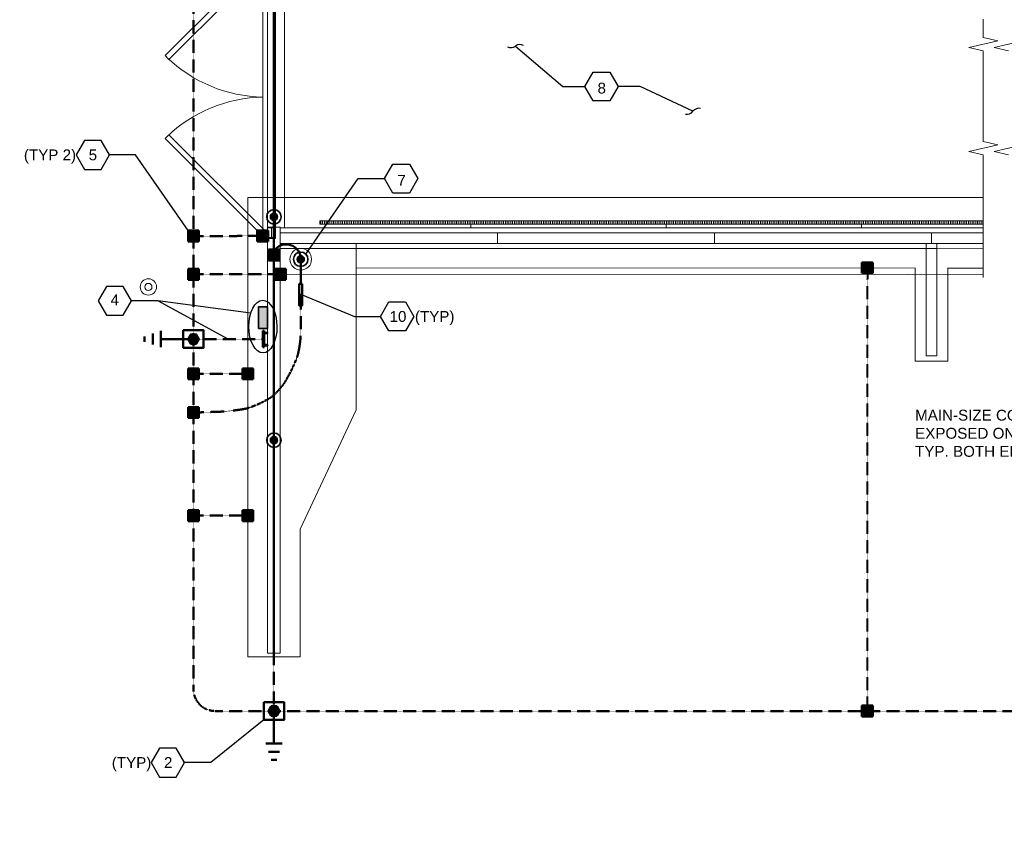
# Model space of a CAD drawing. Header units: inches. Extents: x 0 to 21849, y 0 to 20143.
# Tile 2 of 25: x 2371 to 3459, y 1150 to 2055. Entities that reach past the tile are written whole.
import ezdxf
from ezdxf import colors
from ezdxf.entities.mleader import LeaderData, LeaderLine
from ezdxf.math import Vec2, Vec3

# ---------------------------------------------------------------- set-up
doc = ezdxf.new("R2010")
doc.units = ezdxf.units.IN
doc.header["$MEASUREMENT"] = 0
doc.linetypes.add('DASHED2', pattern=[0.375, 0.25, -0.125])
for name, color, linetype, lineweight in [('E-AIR-TERM', 3, 'Continuous', 35), ('E-ANNO-TEXT', 7, 'Continuous', 25), ('E-GES-COND', 92, 'DASHED2', 50), ('E-LPS-COND', 92, 'DASHED2', 50), ('E-LPS-ISO', 7, 'DASHED2', 40), ('E-PWR-SYMB', 4, 'Continuous', 35), ('E-STD-TEXT', 7, 'Continuous', 25), ('G-VENT-SYMB', 253, 'Continuous', 9), ('S-101 Foundation Plan [E-101 Reference]$0$E-REFERENCE', 253, 'Continuous', 9)]:
    doc.layers.add(name, color=color, linetype=linetype, lineweight=lineweight)
doc.styles.get("Standard").update_dxf_attribs({"font": 'arial.ttf'})
doc.dimstyles.new('Annotative', dxfattribs={"dimscale": 0, "dimtxt": 0.18, "dimasz": 0.18, "dimexe": 0.18, "dimexo": 0.0625, "dimgap": 0.09, "dimtad": 0, "dimtih": 1, "dimtoh": 1, "dimdec": 4, "dimzin": 0, "dimdsep": 46, "dimtxsty": 'Standard', "dimcen": 0.09, "dimadec": 0, "dimazin": 0, "dimtfac": 1, "dimtdec": 4, "dimtofl": 0, "dimtmove": 0, "dimatfit": 3, "dimfxl": 1, "dimtolj": 1, "dimtzin": 0, "dimarcsym": 0})

# ---------------------------------------------------------------- blocks, each defined once
blk = doc.blocks.new('_Integral')
at = {"color": 0, "linetype": 'ByBlock', "lineweight": -2}
for centre, start, end in [((0.445, -0.091), 102, 168), ((-0.445, 0.091), 282, 348)]:
    blk.add_arc(centre, 0.454, start, end, dxfattribs=at)
blk = doc.blocks.new('S-101 Foundation Plan [E-101 Reference]')
at = {"layer": 'S-101 Foundation Plan [E-101 Reference]$0$E-REFERENCE', "color": 9}
for p, q in [((-412.3, 703.6), (-523, 593)), ((-518.7, 588.7), (-408.1, 699.4)), ((-415.1, 703.6), (-415.1, 390.6)), ((-409.6, 703.6), (-409.6, 390.6)), ((-401.1, 703.6), (-401.1, 390.6)), ((-391.1, 691.6), (-391.1, 402.6)), ((381.5, 633.3), (381.5, 612.8)), ((381.5, 612.8), (397.5, 609.2)), ((397.5, 609.2), (365.5, 601.9)), ((365.5, 601.9), (381.5, 598.3)), ((425.5, 609.2), (393.5, 601.9)), ((393.5, 601.9), (409.5, 598.3)), ((-523, 593), (-518.7, 588.7)), ((381.5, 598.3), (381.5, 525.5)), ((381.5, 525.5), (381.5, 518.3)), ((381.5, 518.3), (381.5, 497.8)), ((-523, 501.3), (-518.7, 505.5)), ((-412.3, 390.6), (-523, 501.3)), ((-518.7, 505.5), (-408.1, 394.9)), ((397.5, 494.2), (365.5, 486.9)), ((381.5, 497.8), (397.5, 494.2)), ((425.5, 494.2), (393.5, 486.9)), ((365.5, 486.9), (381.5, 483.3)), ((381.5, 483.3), (381.5, 347.6)), ((393.5, 486.9), (409.5, 483.3)), ((-431.6, 436.1), (-431.6, -71.9)), ((381.5, 435.9), (-431.6, 436.1)), ((-409.6, 403.1), (-409.6, -67.9)), ((-409.6, 403.1), (-395.6, 403.1)), ((-395.6, 403.1), (-395.6, -67.9)), ((-352.1, 406.6), (-352.1, 410.1)), ((381.5, 410.1), (-352.1, 410.1)), ((381.5, 406.6), (-352.1, 406.6)), ((-185.1, 406.6), (-185.1, 402.6)), ((30.9, 406.6), (30.9, 402.6)), ((246.9, 406.6), (246.9, 402.6)), ((-408.1, 394.9), (-412.3, 390.6)), ((-395.6, 402.6), (381.5, 402.4)), ((381.5, 397.1), (-395.6, 397.1)), ((-155.6, 385.1), (-155.6, 397.1)), ((84.4, 385.1), (84.4, 397.1)), ((324.4, 385.1), (324.4, 397.1)), ((-401.1, 390.6), (-415.1, 390.6)), ((-395.6, 385.1), (381.5, 385.1)), ((-311.6, 358.1), (-311.6, 385.1)), ((318.4, 385.1), (318.4, 261)), ((330.4, 385.1), (330.4, 261)), ((318.4, 379.5), (-395.6, 379.6)), ((318.4, 379.5), (330.4, 379.5)), ((381.5, 379.4), (330.4, 379.5)), ((298.9, 351), (-395.6, 351.1)), ((-311.6, 358.1), (-311.6, 201.1)), ((-311.6, 358.1), (306.4, 358)), ((298.9, 351), (381.5, 351.2)), ((306.4, 358.3), (306.4, 255)), ((342.4, 358.3), (342.4, 255)), ((342.4, 358), (381.5, 357.9)), ((306.4, 255), (342.4, 255)), ((318.4, 261), (330.4, 261)), ((-311.6, 201.1), (-373.6, 69.1)), ((-373.6, 69.1), (-373.6, -71.9)), ((-431.6, -71.9), (-373.6, -71.9)), ((-409.6, -67.9), (-395.6, -67.9))]:
    blk.add_line(p, q, dxfattribs=at)
at = {"layer": 'S-101 Foundation Plan [E-101 Reference]$0$E-REFERENCE', "color": 9, "extrusion": (0, 0, -1)}
for p, q in [((-409.3, 402.6), (-409.3, 403.1)), ((-409.3, 403.1), (-401.3, 403.1)), ((-401.3, 403.1), (-401.3, 402.6)), ((-405.8, 402.6), (-409.3, 402.6)), ((-405.8, 402.6), (-405.8, 402.6)), ((-405.5, 392), (-405.5, 402.3)), ((-405.5, 402.3), (-405.5, 402.3)), ((-405.5, 392), (-405.5, 392)), ((-405.2, 402.3), (-405.2, 402.3)), ((-405.2, 402.3), (-405.2, 392)), ((-405.2, 392), (-405.2, 392)), ((-401.3, 402.6), (-404.9, 402.6)), ((-404.9, 402.6), (-404.9, 402.6)), ((-409.3, 391.1), (-409.3, 391.7)), ((-409.3, 391.7), (-405.8, 391.7)), ((-401.3, 391.1), (-409.3, 391.1)), ((-405.8, 391.7), (-405.8, 391.7)), ((-404.9, 391.7), (-404.9, 391.7)), ((-404.9, 391.7), (-401.3, 391.7)), ((-401.3, 391.7), (-401.3, 391.1))]:
    blk.add_line(p, q, dxfattribs=at)
at = {"layer": 'S-101 Foundation Plan [E-101 Reference]$0$E-REFERENCE', "color": 9, "linetype": 'Continuous'}
for p, q in [((-350.8, 406.6), (-350.8, 410.1)), ((-348.8, 406.6), (-348.8, 410.1)), ((-346.8, 406.6), (-346.8, 410.1)), ((-344.8, 406.6), (-344.8, 410.1)), ((-342.8, 406.6), (-342.8, 410.1)), ((-340.8, 406.6), (-340.8, 410.1)), ((-338.8, 406.6), (-338.8, 410.1)), ((-336.8, 406.6), (-336.8, 410.1)), ((-334.8, 406.6), (-334.8, 410.1)), ((-332.8, 406.6), (-332.8, 410.1)), ((-330.8, 406.6), (-330.8, 410.1)), ((-328.8, 406.6), (-328.8, 410.1)), ((-326.8, 406.6), (-326.8, 410.1)), ((-324.8, 406.6), (-324.8, 410.1)), ((-322.8, 406.6), (-322.8, 410.1)), ((-320.8, 406.6), (-320.8, 410.1)), ((-318.8, 406.6), (-318.8, 410.1)), ((-316.8, 406.6), (-316.8, 410.1)), ((-314.8, 406.6), (-314.8, 410.1)), ((-312.8, 406.6), (-312.8, 410.1)), ((-310.8, 406.6), (-310.8, 410.1)), ((-308.8, 406.6), (-308.8, 410.1)), ((-306.8, 406.6), (-306.8, 410.1)), ((-304.8, 406.6), (-304.8, 410.1)), ((-302.8, 406.6), (-302.8, 410.1)), ((-300.8, 406.6), (-300.8, 410.1)), ((-298.8, 406.6), (-298.8, 410.1)), ((-296.8, 406.6), (-296.8, 410.1)), ((-294.8, 406.6), (-294.8, 410.1)), ((-292.8, 406.6), (-292.8, 410.1)), ((-290.8, 406.6), (-290.8, 410.1)), ((-288.8, 406.6), (-288.8, 410.1)), ((-286.8, 406.6), (-286.8, 410.1)), ((-284.8, 406.6), (-284.8, 410.1)), ((-282.8, 406.6), (-282.8, 410.1)), ((-280.8, 406.6), (-280.8, 410.1)), ((-278.8, 406.6), (-278.8, 410.1)), ((-276.8, 406.6), (-276.8, 410.1)), ((-274.8, 406.6), (-274.8, 410.1)), ((-272.8, 406.6), (-272.8, 410.1)), ((-270.8, 406.6), (-270.8, 410.1)), ((-268.8, 406.6), (-268.8, 410.1)), ((-266.8, 406.6), (-266.8, 410.1)), ((-264.8, 406.6), (-264.8, 410.1)), ((-262.8, 406.6), (-262.8, 410.1)), ((-260.8, 406.6), (-260.8, 410.1)), ((-258.8, 406.6), (-258.8, 410.1)), ((-256.8, 406.6), (-256.8, 410.1)), ((-254.8, 406.6), (-254.8, 410.1)), ((-252.8, 406.6), (-252.8, 410.1)), ((-250.8, 406.6), (-250.8, 410.1)), ((-248.8, 406.6), (-248.8, 410.1)), ((-246.8, 406.6), (-246.8, 410.1)), ((-244.8, 406.6), (-244.8, 410.1)), ((-242.8, 406.6), (-242.8, 410.1)), ((-240.8, 406.6), (-240.8, 410.1)), ((-238.8, 406.6), (-238.8, 410.1)), ((-236.8, 406.6), (-236.8, 410.1)), ((-234.8, 406.6), (-234.8, 410.1)), ((-232.8, 406.6), (-232.8, 410.1)), ((-230.8, 406.6), (-230.8, 410.1)), ((-228.8, 406.6), (-228.8, 410.1)), ((-226.8, 406.6), (-226.8, 410.1)), ((-224.8, 406.6), (-224.8, 410.1)), ((-222.8, 406.6), (-222.8, 410.1)), ((-220.8, 406.6), (-220.8, 410.1)), ((-218.8, 406.6), (-218.8, 410.1)), ((-216.8, 406.6), (-216.8, 410.1)), ((-214.8, 406.6), (-214.8, 410.1)), ((-212.8, 406.6), (-212.8, 410.1)), ((-210.8, 406.6), (-210.8, 410.1)), ((-208.8, 406.6), (-208.8, 410.1)), ((-206.8, 406.6), (-206.8, 410.1)), ((-204.8, 406.6), (-204.8, 410.1)), ((-202.8, 406.6), (-202.8, 410.1)), ((-200.8, 406.6), (-200.8, 410.1)), ((-198.8, 406.6), (-198.8, 410.1)), ((-196.8, 406.6), (-196.8, 410.1)), ((-194.8, 406.6), (-194.8, 410.1)), ((-192.8, 406.6), (-192.8, 410.1)), ((-190.8, 406.6), (-190.8, 410.1)), ((-188.8, 406.6), (-188.8, 410.1)), ((-186.8, 406.6), (-186.8, 410.1)), ((-184.8, 406.6), (-184.8, 410.1)), ((-182.8, 406.6), (-182.8, 410.1)), ((-180.8, 406.6), (-180.8, 410.1)), ((-178.8, 406.6), (-178.8, 410.1)), ((-176.8, 406.6), (-176.8, 410.1)), ((-174.8, 406.6), (-174.8, 410.1)), ((-172.8, 406.6), (-172.8, 410.1)), ((-170.8, 406.6), (-170.8, 410.1)), ((-168.8, 406.6), (-168.8, 410.1)), ((-166.8, 406.6), (-166.8, 410.1)), ((-164.8, 406.6), (-164.8, 410.1)), ((-162.8, 406.6), (-162.8, 410.1)), ((-160.8, 406.6), (-160.8, 410.1)), ((-158.8, 406.6), (-158.8, 410.1)), ((-156.8, 406.6), (-156.8, 410.1)), ((-154.8, 406.6), (-154.8, 410.1)), ((-152.8, 406.6), (-152.8, 410.1)), ((-150.8, 406.6), (-150.8, 410.1)), ((-148.8, 406.6), (-148.8, 410.1)), ((-146.8, 406.6), (-146.8, 410.1)), ((-144.8, 406.6), (-144.8, 410.1)), ((-142.8, 406.6), (-142.8, 410.1)), ((-140.8, 406.6), (-140.8, 410.1)), ((-138.8, 406.6), (-138.8, 410.1)), ((-136.8, 406.6), (-136.8, 410.1)), ((-134.8, 406.6), (-134.8, 410.1)), ((-132.8, 406.6), (-132.8, 410.1)), ((-130.8, 406.6), (-130.8, 410.1)), ((-128.8, 406.6), (-128.8, 410.1)), ((-126.8, 406.6), (-126.8, 410.1)), ((-124.8, 406.6), (-124.8, 410.1)), ((-122.8, 406.6), (-122.8, 410.1)), ((-120.8, 406.6), (-120.8, 410.1)), ((-118.8, 406.6), (-118.8, 410.1)), ((-116.8, 406.6), (-116.8, 410.1)), ((-114.8, 406.6), (-114.8, 410.1)), ((-112.8, 406.6), (-112.8, 410.1)), ((-110.8, 406.6), (-110.8, 410.1)), ((-108.8, 406.6), (-108.8, 410.1)), ((-106.8, 406.6), (-106.8, 410.1)), ((-104.8, 406.6), (-104.8, 410.1)), ((-102.8, 406.6), (-102.8, 410.1)), ((-100.8, 406.6), (-100.8, 410.1)), ((-98.8, 406.6), (-98.8, 410.1)), ((-96.8, 406.6), (-96.8, 410.1)), ((-94.8, 406.6), (-94.8, 410.1)), ((-92.8, 406.6), (-92.8, 410.1)), ((-90.8, 406.6), (-90.8, 410.1)), ((-88.8, 406.6), (-88.8, 410.1)), ((-86.8, 406.6), (-86.8, 410.1)), ((-84.8, 406.6), (-84.8, 410.1)), ((-82.8, 406.6), (-82.8, 410.1)), ((-80.8, 406.6), (-80.8, 410.1)), ((-78.8, 406.6), (-78.8, 410.1)), ((-76.8, 406.6), (-76.8, 410.1)), ((-74.8, 406.6), (-74.8, 410.1)), ((-72.8, 406.6), (-72.8, 410.1)), ((-70.8, 406.6), (-70.8, 410.1)), ((-68.8, 406.6), (-68.8, 410.1)), ((-66.8, 406.6), (-66.8, 410.1)), ((-64.8, 406.6), (-64.8, 410.1)), ((-62.8, 406.6), (-62.8, 410.1)), ((-60.8, 406.6), (-60.8, 410.1)), ((-58.8, 406.6), (-58.8, 410.1)), ((-56.8, 406.6), (-56.8, 410.1)), ((-54.8, 406.6), (-54.8, 410.1)), ((-52.8, 406.6), (-52.8, 410.1)), ((-50.8, 406.6), (-50.8, 410.1)), ((-48.8, 406.6), (-48.8, 410.1)), ((-46.8, 406.6), (-46.8, 410.1)), ((-44.8, 406.6), (-44.8, 410.1)), ((-42.8, 406.6), (-42.8, 410.1)), ((-40.8, 406.6), (-40.8, 410.1)), ((-38.8, 406.6), (-38.8, 410.1)), ((-36.8, 406.6), (-36.8, 410.1)), ((-34.8, 406.6), (-34.8, 410.1)), ((-32.8, 406.6), (-32.8, 410.1)), ((-30.8, 406.6), (-30.8, 410.1)), ((-28.8, 406.6), (-28.8, 410.1)), ((-26.8, 406.6), (-26.8, 410.1)), ((-24.8, 406.6), (-24.8, 410.1)), ((-22.8, 406.6), (-22.8, 410.1)), ((-20.8, 406.6), (-20.8, 410.1)), ((-18.8, 406.6), (-18.8, 410.1)), ((-16.8, 406.6), (-16.8, 410.1)), ((-14.8, 406.6), (-14.8, 410.1)), ((-12.8, 406.6), (-12.8, 410.1)), ((-10.8, 406.6), (-10.8, 410.1)), ((-8.8, 406.6), (-8.8, 410.1)), ((-6.8, 406.6), (-6.8, 410.1)), ((-4.8, 406.6), (-4.8, 410.1)), ((-2.8, 406.6), (-2.8, 410.1)), ((-0.8, 406.6), (-0.8, 410.1)), ((1.2, 406.6), (1.2, 410.1)), ((3.2, 406.6), (3.2, 410.1)), ((5.2, 406.6), (5.2, 410.1)), ((7.2, 406.6), (7.2, 410.1)), ((9.2, 406.6), (9.2, 410.1)), ((11.2, 406.6), (11.2, 410.1)), ((13.2, 406.6), (13.2, 410.1)), ((15.2, 406.6), (15.2, 410.1)), ((17.2, 406.6), (17.2, 410.1)), ((19.2, 406.6), (19.2, 410.1)), ((21.2, 406.6), (21.2, 410.1)), ((23.2, 406.6), (23.2, 410.1)), ((25.2, 406.6), (25.2, 410.1)), ((27.2, 406.6), (27.2, 410.1)), ((29.2, 406.6), (29.2, 410.1)), ((31.2, 406.6), (31.2, 410.1)), ((33.2, 406.6), (33.2, 410.1)), ((35.2, 406.6), (35.2, 410.1)), ((37.2, 406.6), (37.2, 410.1)), ((39.2, 406.6), (39.2, 410.1)), ((41.2, 406.6), (41.2, 410.1)), ((43.2, 406.6), (43.2, 410.1)), ((45.2, 406.6), (45.2, 410.1)), ((47.2, 406.6), (47.2, 410.1)), ((49.2, 406.6), (49.2, 410.1)), ((51.2, 406.6), (51.2, 410.1)), ((53.2, 406.6), (53.2, 410.1)), ((55.2, 406.6), (55.2, 410.1)), ((57.2, 406.6), (57.2, 410.1)), ((59.2, 406.6), (59.2, 410.1)), ((61.2, 406.6), (61.2, 410.1)), ((63.2, 406.6), (63.2, 410.1)), ((65.2, 406.6), (65.2, 410.1)), ((67.2, 406.6), (67.2, 410.1)), ((69.2, 406.6), (69.2, 410.1)), ((71.2, 406.6), (71.2, 410.1)), ((73.2, 406.6), (73.2, 410.1)), ((75.2, 406.6), (75.2, 410.1)), ((77.2, 406.6), (77.2, 410.1)), ((79.2, 406.6), (79.2, 410.1)), ((81.2, 406.6), (81.2, 410.1)), ((83.2, 406.6), (83.2, 410.1)), ((85.2, 406.6), (85.2, 410.1)), ((87.2, 406.6), (87.2, 410.1)), ((89.2, 406.6), (89.2, 410.1)), ((91.2, 406.6), (91.2, 410.1)), ((93.2, 406.6), (93.2, 410.1)), ((95.2, 406.6), (95.2, 410.1)), ((97.2, 406.6), (97.2, 410.1)), ((99.2, 406.6), (99.2, 410.1)), ((101.2, 406.6), (101.2, 410.1)), ((103.2, 406.6), (103.2, 410.1)), ((105.2, 406.6), (105.2, 410.1)), ((107.2, 406.6), (107.2, 410.1)), ((109.2, 406.6), (109.2, 410.1)), ((111.2, 406.6), (111.2, 410.1)), ((113.2, 406.6), (113.2, 410.1)), ((115.2, 406.6), (115.2, 410.1)), ((117.2, 406.6), (117.2, 410.1)), ((119.2, 406.6), (119.2, 410.1)), ((121.2, 406.6), (121.2, 410.1)), ((123.2, 406.6), (123.2, 410.1)), ((125.2, 406.6), (125.2, 410.1)), ((127.2, 406.6), (127.2, 410.1)), ((129.2, 406.6), (129.2, 410.1)), ((131.2, 406.6), (131.2, 410.1)), ((133.2, 406.6), (133.2, 410.1)), ((135.2, 406.6), (135.2, 410.1)), ((137.2, 406.6), (137.2, 410.1)), ((139.2, 406.6), (139.2, 410.1)), ((141.2, 406.6), (141.2, 410.1)), ((143.2, 406.6), (143.2, 410.1)), ((145.2, 406.6), (145.2, 410.1)), ((147.2, 406.6), (147.2, 410.1)), ((149.2, 406.6), (149.2, 410.1)), ((151.2, 406.6), (151.2, 410.1)), ((153.2, 406.6), (153.2, 410.1)), ((155.2, 406.6), (155.2, 410.1)), ((157.2, 406.6), (157.2, 410.1)), ((159.2, 406.6), (159.2, 410.1)), ((161.2, 406.6), (161.2, 410.1)), ((163.2, 406.6), (163.2, 410.1)), ((165.2, 406.6), (165.2, 410.1)), ((167.2, 406.6), (167.2, 410.1)), ((169.2, 406.6), (169.2, 410.1)), ((171.2, 406.6), (171.2, 410.1)), ((173.2, 406.6), (173.2, 410.1)), ((175.2, 406.6), (175.2, 410.1)), ((177.2, 406.6), (177.2, 410.1)), ((179.2, 406.6), (179.2, 410.1)), ((181.2, 406.6), (181.2, 410.1)), ((183.2, 406.6), (183.2, 410.1)), ((185.2, 406.6), (185.2, 410.1)), ((187.2, 406.6), (187.2, 410.1)), ((189.2, 406.6), (189.2, 410.1)), ((191.2, 406.6), (191.2, 410.1)), ((193.2, 406.6), (193.2, 410.1)), ((195.2, 406.6), (195.2, 410.1)), ((197.2, 406.6), (197.2, 410.1)), ((199.2, 406.6), (199.2, 410.1)), ((201.2, 406.6), (201.2, 410.1)), ((203.2, 406.6), (203.2, 410.1)), ((205.2, 406.6), (205.2, 410.1)), ((207.2, 406.6), (207.2, 410.1)), ((209.2, 406.6), (209.2, 410.1)), ((211.2, 406.6), (211.2, 410.1)), ((213.2, 406.6), (213.2, 410.1)), ((215.2, 406.6), (215.2, 410.1)), ((217.2, 406.6), (217.2, 410.1)), ((219.2, 406.6), (219.2, 410.1)), ((221.2, 406.6), (221.2, 410.1)), ((223.2, 406.6), (223.2, 410.1)), ((225.2, 406.6), (225.2, 410.1)), ((227.2, 406.6), (227.2, 410.1)), ((229.2, 406.6), (229.2, 410.1)), ((231.2, 406.6), (231.2, 410.1)), ((233.2, 406.6), (233.2, 410.1)), ((235.2, 406.6), (235.2, 410.1)), ((237.2, 406.6), (237.2, 410.1)), ((239.2, 406.6), (239.2, 410.1)), ((241.2, 406.6), (241.2, 410.1)), ((243.2, 406.6), (243.2, 410.1)), ((245.2, 406.6), (245.2, 410.1)), ((247.2, 406.6), (247.2, 410.1)), ((249.2, 406.6), (249.2, 410.1)), ((251.2, 406.6), (251.2, 410.1)), ((253.2, 406.6), (253.2, 410.1)), ((255.2, 406.6), (255.2, 410.1)), ((257.2, 406.6), (257.2, 410.1)), ((259.2, 406.6), (259.2, 410.1)), ((261.2, 406.6), (261.2, 410.1)), ((263.2, 406.6), (263.2, 410.1)), ((265.2, 406.6), (265.2, 410.1)), ((267.2, 406.6), (267.2, 410.1)), ((269.2, 406.6), (269.2, 410.1)), ((271.2, 406.6), (271.2, 410.1)), ((273.2, 406.6), (273.2, 410.1)), ((275.2, 406.6), (275.2, 410.1)), ((277.2, 406.6), (277.2, 410.1)), ((279.2, 406.6), (279.2, 410.1)), ((281.2, 406.6), (281.2, 410.1)), ((283.2, 406.6), (283.2, 410.1)), ((285.2, 406.6), (285.2, 410.1)), ((287.2, 406.6), (287.2, 410.1)), ((289.2, 406.6), (289.2, 410.1)), ((291.2, 406.6), (291.2, 410.1)), ((293.2, 406.6), (293.2, 410.1)), ((295.2, 406.6), (295.2, 410.1)), ((297.2, 406.6), (297.2, 410.1)), ((299.2, 406.6), (299.2, 410.1)), ((301.2, 406.6), (301.2, 410.1)), ((303.2, 406.6), (303.2, 410.1)), ((305.2, 406.6), (305.2, 410.1)), ((307.2, 406.6), (307.2, 410.1)), ((309.2, 406.6), (309.2, 410.1)), ((311.2, 406.6), (311.2, 410.1)), ((313.2, 406.6), (313.2, 410.1)), ((315.2, 406.6), (315.2, 410.1)), ((317.2, 406.6), (317.2, 410.1)), ((319.2, 406.6), (319.2, 410.1)), ((321.2, 406.6), (321.2, 410.1)), ((323.2, 406.6), (323.2, 410.1)), ((325.2, 406.6), (325.2, 410.1)), ((327.2, 406.6), (327.2, 410.1)), ((329.2, 406.6), (329.2, 410.1)), ((331.2, 406.6), (331.2, 410.1)), ((333.2, 406.6), (333.2, 410.1)), ((335.2, 406.6), (335.2, 410.1)), ((337.2, 406.6), (337.2, 410.1)), ((339.2, 406.6), (339.2, 410.1)), ((341.2, 406.6), (341.2, 410.1)), ((343.2, 406.6), (343.2, 410.1)), ((345.2, 406.6), (345.2, 410.1)), ((347.2, 406.6), (347.2, 410.1)), ((349.2, 406.6), (349.2, 410.1)), ((351.2, 406.6), (351.2, 410.1)), ((353.2, 406.6), (353.2, 410.1)), ((355.2, 406.6), (355.2, 410.1)), ((357.2, 406.6), (357.2, 410.1)), ((359.2, 406.6), (359.2, 410.1)), ((361.2, 406.6), (361.2, 410.1)), ((363.2, 406.6), (363.2, 410.1)), ((365.2, 406.6), (365.2, 410.1)), ((367.2, 406.6), (367.2, 410.1)), ((369.2, 406.6), (369.2, 410.1)), ((371.2, 406.6), (371.2, 410.1)), ((373.2, 406.6), (373.2, 410.1)), ((375.2, 406.6), (375.2, 410.1)), ((377.2, 406.6), (377.2, 410.1)), ((379.2, 406.6), (379.2, 410.1)), ((381.2, 406.6), (381.2, 410.1))]:
    blk.add_line(p, q, dxfattribs=at)
at = {"layer": 'S-101 Foundation Plan [E-101 Reference]$0$E-REFERENCE', "color": 9}
for radius in [9, 4]:
    blk.add_circle((-541.5, 337.1, -7), radius, dxfattribs=at)
at = {"layer": 'S-101 Foundation Plan [E-101 Reference]$0$E-REFERENCE', "color": 9, "extrusion": (0, 0, -1)}
for centre, radius, start, end in [((412.3, 703.6), 156.5, 271.0049, 313.9951), ((405.8, 402.3), 0.3, 90.0059, 180), ((405.8, 392), 0.3, 180, 270.0059), ((404.9, 402.3), 0.3, 0, 89.9941), ((404.9, 392), 0.3, 269.9941, 0)]:
    blk.add_arc(centre, radius, start, end, dxfattribs=at)
at = {"layer": 'S-101 Foundation Plan [E-101 Reference]$0$E-REFERENCE', "color": 9}
blk.add_arc((-412.3, 390.6), 156.5, 91.0049, 133.9951, dxfattribs=at)
blk.add_3dface([(-352.1, 406.6), (381.5, 406.6), (381.5, 410.1), (-352.1, 410.1)], dxfattribs=at)

msp = doc.modelspace()

# ---------------------------------------------------------------- hatches: boundary and pattern name
at = {"layer": 'E-AIR-TERM', "linetype": 'Continuous', "transparency": 33554687}
h = msp.add_hatch(color=7, dxfattribs=at)
h.dxf.hatch_style = 1
h.paths.add_polyline_path([(2655.9, 1837.2, 1), (2647.9, 1837.2, 1)])
h = msp.add_hatch(color=7, dxfattribs=at)
h.dxf.hatch_style = 1
h.paths.add_polyline_path([(2685.4, 1790.2, 1), (2677.4, 1790.2, 1)])
h = msp.add_hatch(color=7, dxfattribs=at)
h.dxf.hatch_style = 1
h.paths.add_polyline_path([(2655.9, 1590.2, 1), (2647.9, 1590.2, 1)])
at = {"layer": 'E-GES-COND', "linetype": 'Continuous'}
h = msp.add_hatch(color=7, dxfattribs=at)
h.dxf.hatch_style = 1
h.paths.add_polyline_path([(2568.9, 1809.9), (2568.9, 1821.9), (2556.9, 1821.9), (2556.9, 1809.9)])
h = msp.add_hatch(color=7, dxfattribs=at)
h.dxf.hatch_style = 1
h.paths.add_polyline_path([(2645.4, 1809.9), (2645.4, 1821.9), (2633.4, 1821.9), (2633.4, 1809.9)])
h = msp.add_hatch(color=7, dxfattribs=at)
h.dxf.hatch_style = 1
h.paths.add_polyline_path([(2657.9, 1788.9), (2657.9, 1800.9), (2645.9, 1800.9), (2645.9, 1788.9)])
h = msp.add_hatch(color=7, dxfattribs=at)
h.dxf.hatch_style = 1
h.paths.add_polyline_path([(3313.9, 1774.7), (3313.9, 1786.7), (3301.9, 1786.7), (3301.9, 1774.7)])
h = msp.add_hatch(color=7, dxfattribs=at)
h.dxf.hatch_style = 1
h.paths.add_polyline_path([(2568.9, 1767.6), (2568.9, 1779.6), (2556.9, 1779.6), (2556.9, 1767.6)])
h = msp.add_hatch(color=7, dxfattribs=at)
h.dxf.hatch_style = 1
h.paths.add_polyline_path([(2664.9, 1767.6), (2664.9, 1779.6), (2652.9, 1779.6), (2652.9, 1767.6)])
h = msp.add_hatch(color=7, dxfattribs=at)
h.dxf.hatch_style = 1
h.paths.add_polyline_path([(2640.9, 1693), (2640.9, 1711), (2639.4, 1711), (2639.4, 1693)])
at = {"layer": 'E-GES-COND'}
h = msp.add_hatch(color=7, dxfattribs=at)
h.dxf.hatch_style = 1
h.paths.add_polyline_path([(2559.9, 1707.2), (2556.9, 1702), (2559.9, 1696.8), (2565.9, 1696.8), (2568.9, 1702), (2565.9, 1707.2)])
at = {"layer": 'E-GES-COND', "linetype": 'Continuous', "transparency": 33554687}
h = msp.add_hatch(color=7, dxfattribs=at)
h.dxf.hatch_style = 1
h.paths.add_polyline_path([(2640.9, 1709), (2640.9, 1708.5), (2644.9, 1708.5), (2644.9, 1709)])
h.paths.add_polyline_path([(2644.9, 1695), (2644.9, 1695.5), (2640.9, 1695.5), (2640.9, 1695)])
at = {"layer": 'E-GES-COND', "linetype": 'Continuous'}
h = msp.add_hatch(color=7, dxfattribs=at)
h.dxf.hatch_style = 1
h.paths.add_polyline_path([(2568.9, 1657.6), (2568.9, 1669.6), (2556.9, 1669.6), (2556.9, 1657.6)])
h = msp.add_hatch(color=7, dxfattribs=at)
h.dxf.hatch_style = 1
h.paths.add_polyline_path([(2628.9, 1657.6), (2628.9, 1669.6), (2616.9, 1669.6), (2616.9, 1657.6)])
h = msp.add_hatch(color=7, dxfattribs=at)
h.dxf.hatch_style = 1
h.paths.add_polyline_path([(2568.9, 1614.8), (2568.9, 1626.8), (2556.9, 1626.8), (2556.9, 1614.8)])
h = msp.add_hatch(color=7, dxfattribs=at)
h.dxf.hatch_style = 1
h.paths.add_polyline_path([(2568.9, 1500.7), (2568.9, 1512.7), (2556.9, 1512.7), (2556.9, 1500.7)])
h = msp.add_hatch(color=7, dxfattribs=at)
h.dxf.hatch_style = 1
h.paths.add_polyline_path([(2628.9, 1500.7), (2628.9, 1512.7), (2616.9, 1512.7), (2616.9, 1500.7)])
at = {"layer": 'E-GES-COND'}
h = msp.add_hatch(color=7, dxfattribs=at)
h.dxf.hatch_style = 1
h.paths.add_polyline_path([(2648.9, 1295.9), (2645.9, 1290.7), (2648.9, 1285.5), (2654.9, 1285.5), (2657.9, 1290.7), (2654.9, 1295.9)])
at = {"layer": 'E-GES-COND', "linetype": 'Continuous'}
h = msp.add_hatch(color=7, dxfattribs=at)
h.dxf.hatch_style = 1
h.paths.add_polyline_path([(3313.8, 1284.6), (3313.8, 1296.6), (3301.8, 1296.6), (3301.8, 1284.6)])
at = {"layer": 'E-LPS-COND', "linetype": 'Continuous', "transparency": 33554687}
h = msp.add_hatch(color=7, dxfattribs=at)
h.dxf.hatch_style = 1
h.paths.add_polyline_path([(2682.9, 1739), (2682.9, 1751), (2679.9, 1751), (2679.9, 1739)])
at = {"layer": 'E-LPS-ISO', "linetype": 'Continuous'}
h = msp.add_hatch(dxfattribs=at)
h.set_pattern_fill('AR-CONC', scale=6)
h.set_pattern_definition([(50, (0, 0), (43.0356, -3.76513), [4.5, -49.5]), (355, (0, 0), (-8.3251, 45.1315), [3.6, -39.6]), (100.4514, (3.586, -0.314), (34.71053, 41.3664), [3.8244, -42.0685]), (46.1842, (0, 12), (64.0345, -9.9312), [6.75, -74.25]), (96.6356, (5.336, 11.17), (56.0797, 58.4471), [5.7366, -63.1028]), (351.1842, (0, 12), (56.0797, 58.4471), [5.4, -59.4]), (21, (6, 9), (35.81442, -24.15713), [4.5, -49.5]), (326, (6, 9), (14.5989, 43.509), [3.6, -39.6]), (71.4514, (8.985, 6.987), (50.41334, 19.35187), [3.8244, -42.0685]), (37.5, (0, 0), (0.72959, 19.97363), [0, -39.12, 0, -40.2, 0, -39.75]), (7.5, (0, 0), (15.78417, 23.6647), [0, -22.92, 0, -38.22, 0, -15.15]), (327.5, (-13.38, 0), (32.02935, -1.35329), [0, -15, 0, -46.8, 0, -62.1]), (317.5, (-19.38, 0), (34.99117, 6.0063), [0, -19.5, 0, -31.08, 0, -44.1])])
h.paths.add_polyline_path([(2417.9, 2019.6), (2412.4, 2021.8), (2405.7, 2017.9), (2417.9, 2013)])
h.paths.add_polyline_path([(2412.4, 2021.8), (2405.7, 2024.5), (2405.7, 2017.9)])
h.paths.add_polyline_path([(2429.3, 2019.6), (2422.6, 2022.3), (2417.9, 2019.6), (2417.9, 2013)])
h.paths.add_polyline_path([(2429.3, 2026.2), (2422.6, 2022.3), (2429.3, 2019.6)])
at = {"layer": 'E-PWR-SYMB'}
h = msp.add_hatch(color=7, dxfattribs=at)
h.dxf.hatch_style = 1
h.paths.add_polyline_path([(2644.9, 1737.7), (2634.9, 1737.7), (2634.9, 1713.7), (2644.9, 1713.7)])

# ---------------------------------------------------------------- linework, layer by layer
at = {"layer": 'E-AIR-TERM', "color": 7}
for centre, radius in [((2651.9, 1837.2), 8), ((2651.9, 1837.2), 4), ((2681.4, 1790.2), 8), ((2681.4, 1790.2), 4), ((2651.9, 1590.2), 8), ((2651.9, 1590.2), 4)]:
    msp.add_circle(centre, radius, dxfattribs=at)
at = {"layer": 'E-ANNO-TEXT', "color": 7}
for points in [[(3023.1, 1965.3), (3004.6, 1965.3), (2995.4, 1981.3), (3004.6, 1997.2), (3023.1, 1997.2), (3032.3, 1981.3)], [(2442.3, 1889.6), (2460.8, 1889.6), (2470, 1905.6), (2460.8, 1921.6), (2442.3, 1921.6), (2433.1, 1905.6)], [(2801.7, 1863.4), (2783.3, 1863.4), (2774, 1879.4), (2783.3, 1895.3), (2801.7, 1895.3), (2811, 1879.4)], [(2466.7, 1728.4), (2485.2, 1728.4), (2494.4, 1744.4), (2485.2, 1760.3), (2466.7, 1760.3), (2457.5, 1744.4)], [(2797.4, 1711), (2778.9, 1711), (2769.7, 1727), (2778.9, 1743), (2797.4, 1743), (2806.6, 1727)], [(2525.3, 1217.6), (2543.8, 1217.6), (2553, 1233.6), (2543.8, 1249.6), (2525.3, 1249.6), (2516.1, 1233.6)]]:
    msp.add_lwpolyline(points, close=True, dxfattribs=at)
at = {"layer": 'E-GES-COND', "color": 7}
for p, q in [((2562.9, 2624.7), (2562.9, 1314.7)), ((2562.9, 1815.9), (2639.4, 1816)), ((2562.9, 1773.7), (2658.9, 1773.7)), ((2639.4, 1702), (2562.9, 1702)), ((2556.9, 1669.6), (2568.9, 1657.6)), ((2562.9, 1663.6), (2622.9, 1663.6)), ((2556.9, 1626.8), (2568.9, 1614.8)), ((2562.9, 1506.8), (2622.9, 1506.8)), ((2586.9, 1290.7), (3830.6, 1290.7))]:
    msp.add_line(p, q, dxfattribs=at)
at = {"layer": 'E-GES-COND', "color": 7, "linetype": 'Continuous'}
for p, q in [((2556.9, 1821.9), (2568.9, 1809.9)), ((2556.9, 1809.9), (2556.9, 1821.9)), ((2556.9, 1821.9), (2568.9, 1821.9)), ((2568.9, 1821.9), (2568.9, 1809.9)), ((2633.4, 1821.9), (2645.4, 1809.9)), ((2633.4, 1809.9), (2633.4, 1821.9)), ((2633.4, 1821.9), (2645.4, 1821.9)), ((2645.4, 1821.9), (2645.4, 1809.9)), ((2568.9, 1809.9), (2556.9, 1809.9)), ((2645.4, 1809.9), (2633.4, 1809.9)), ((2645.9, 1800.9), (2657.9, 1788.9)), ((2645.9, 1788.9), (2645.9, 1800.9)), ((2645.9, 1800.9), (2657.9, 1800.9)), ((2657.9, 1800.9), (2657.9, 1788.9)), ((2657.9, 1788.9), (2645.9, 1788.9)), ((2681.4, 1790.2), (2681.4, 1763)), ((3301.9, 1774.7), (3301.9, 1786.7)), ((3301.9, 1786.7), (3313.9, 1786.7)), ((3313.9, 1786.7), (3313.9, 1774.7)), ((2556.9, 1767.6), (2556.9, 1779.6)), ((2556.9, 1779.6), (2568.9, 1779.6)), ((2568.9, 1779.6), (2568.9, 1767.6)), ((2652.9, 1767.6), (2652.9, 1779.6)), ((2652.9, 1779.6), (2664.9, 1779.6)), ((2664.9, 1779.6), (2664.9, 1767.6)), ((3313.9, 1774.7), (3301.9, 1774.7)), ((2568.9, 1767.6), (2556.9, 1767.6)), ((2664.9, 1767.6), (2652.9, 1767.6)), ((2526.9, 1693), (2526.9, 1711)), ((2639.4, 1693), (2639.4, 1711)), ((2639.4, 1711), (2640.9, 1711)), ((2640.9, 1711), (2640.9, 1693)), ((2508.9, 1699), (2508.9, 1705)), ((2517.9, 1696), (2517.9, 1708)), ((2562.9, 1702), (2526.9, 1702)), ((2640.9, 1709), (2644.9, 1709)), ((2640.9, 1708.5), (2644.9, 1708.5)), ((2644.9, 1709), (2644.9, 1708.5)), ((2640.9, 1693), (2639.4, 1693)), ((2640.9, 1695.5), (2644.9, 1695.5)), ((2640.9, 1695), (2644.9, 1695)), ((2644.9, 1695.5), (2644.9, 1695)), ((2556.9, 1657.6), (2556.9, 1669.6)), ((2556.9, 1669.6), (2568.9, 1669.6)), ((2568.9, 1669.6), (2568.9, 1657.6)), ((2616.9, 1657.6), (2616.9, 1669.6)), ((2616.9, 1669.6), (2628.9, 1669.6)), ((2628.9, 1669.6), (2628.9, 1657.6)), ((2568.9, 1657.6), (2556.9, 1657.6)), ((2628.9, 1657.6), (2616.9, 1657.6)), ((2556.9, 1614.8), (2556.9, 1626.8)), ((2556.9, 1626.8), (2568.9, 1626.8)), ((2568.9, 1626.8), (2568.9, 1614.8)), ((2568.9, 1614.8), (2556.9, 1614.8)), ((2556.9, 1500.7), (2556.9, 1512.7)), ((2556.9, 1512.7), (2568.9, 1512.7)), ((2568.9, 1512.7), (2568.9, 1500.7)), ((2616.9, 1500.7), (2616.9, 1512.7)), ((2616.9, 1512.7), (2628.9, 1512.7)), ((2628.9, 1512.7), (2628.9, 1500.7)), ((2568.9, 1500.7), (2556.9, 1500.7)), ((2628.9, 1500.7), (2616.9, 1500.7)), ((3301.8, 1284.6), (3301.8, 1296.6)), ((3301.8, 1296.6), (3313.8, 1296.6)), ((3313.8, 1296.6), (3313.8, 1284.6)), ((2651.9, 1290.7), (2651.9, 1254.7)), ((3313.8, 1284.6), (3301.8, 1284.6)), ((2642.9, 1254.7), (2660.9, 1254.7)), ((2645.9, 1245.7), (2657.9, 1245.7)), ((2648.9, 1236.7), (2654.9, 1236.7))]:
    msp.add_line(p, q, dxfattribs=at)
at = {"layer": 'E-GES-COND', "color": 7, "lineweight": 40}
msp.add_line((3307.9, 1780.8), (3307.8, 1290.7), dxfattribs=at)
at = {"layer": 'E-GES-COND', "color": 7, "linetype": 'Continuous'}
for points in [[(2551.6, 1711.8), (2574.1, 1711.8), (2574.1, 1692.3), (2551.6, 1692.3)], [(2568.9, 1702), (2565.9, 1707.2), (2559.9, 1707.2), (2556.9, 1702), (2559.9, 1696.8), (2565.9, 1696.8)], [(2640.6, 1300.4), (2663.1, 1300.4), (2663.1, 1280.9), (2640.6, 1280.9)], [(2657.9, 1290.7), (2654.9, 1295.9), (2648.9, 1295.9), (2645.9, 1290.7), (2648.9, 1285.5), (2654.9, 1285.5)]]:
    msp.add_lwpolyline(points, close=True, dxfattribs=at)
msp.add_arc((2665.4, 1790.7), 16, 358.0152, 147.4893, dxfattribs=at)
at = {"layer": 'E-GES-COND', "color": 7}
msp.add_arc((2586.9, 1314.7), 24, 180, 270, dxfattribs=at)
msp.add_open_spline([(2681.4, 1739), (2681.4, 1732.3), (2681.4, 1726.3), (2681.4, 1721.5), (2681.4, 1714.5), (2681.4, 1709.5), (2681.4, 1704.3), (2680.6, 1697.1), (2680, 1693.4), (2678.4, 1684), (2675.1, 1676.2), (2671.4, 1667.9), (2668.2, 1661.9), (2663.9, 1654.4), (2662, 1651.3), (2659.5, 1648.5), (2655.8, 1643.9), (2651.4, 1639.7), (2647.5, 1636.6), (2642.1, 1633.9), (2637.5, 1631.2), (2630.1, 1628.3), (2623.2, 1625.4), (2615.2, 1624), (2605.8, 1622.8), (2595.5, 1621.7), (2582.6, 1621.3), (2575.6, 1621.3), (2571.7, 1620.9), (2567.1, 1620.9), (2562.9, 1620.9)], degree=3, dxfattribs=at)
at = {"layer": 'E-LPS-COND', "color": 7, "linetype": 'Continuous'}
for p, q in [((2651.9, 1354.7), (2651.9, 2102.2)), ((2682.9, 1751), (2679.9, 1751))]:
    msp.add_line(p, q, dxfattribs=at)
at = {"layer": 'E-LPS-COND', "color": 7, "linetype": 'DASHED2'}
msp.add_line((2651.9, 1354.7), (2651.9, 1290.7), dxfattribs=at)
at = {"layer": 'E-LPS-COND', "color": 7, "linetype": 'Continuous'}
msp.add_lwpolyline([(2682.9, 1763), (2682.9, 1739), (2679.9, 1739), (2679.9, 1763)], close=True, dxfattribs=at)
at = {"layer": 'E-PWR-SYMB', "color": 7}
msp.add_lwpolyline([(2644.9, 1737.7), (2644.9, 1713.7), (2634.9, 1713.7), (2634.9, 1737.7)], close=True, dxfattribs=at)
at = {"layer": 'E-STD-TEXT', "color": 7, "linetype": 'ByBlock', "lineweight": -2}
for p, q in [((2971.1, 1981.3), (2995.4, 1981.3)), ((3056.7, 1981.3), (3032.3, 1981.3))]:
    msp.add_line(p, q, dxfattribs=at)
for points in [[(2918.9, 2026), (2971.1, 1981.3)], [(3115.1, 1953.9), (3056.7, 1981.3)]]:
    msp.add_lwpolyline(points, dxfattribs=at)
at = {"layer": 'E-STD-TEXT', "color": 7, "linetype": 'Continuous'}
msp.add_ellipse((2639.6, 1715.8), major_axis=(0.2, -29.1), ratio=0.535549, dxfattribs=at)
at = {"layer": 'G-VENT-SYMB', "color": 7, "linetype": 'Continuous'}
msp.add_circle((2681.4, 1790.2), 12, dxfattribs=at)

# ---------------------------------------------------------------- block references
at = {"layer": 'E-LPS-ISO', "color": 7, "linetype": 'Continuous'}
msp.add_blockref('S-101 Foundation Plan [E-101 Reference]', (3054.5, 1422.5), dxfattribs=at)
at = {"layer": 'E-STD-TEXT', "color": 7, "linetype": 'Continuous', "lineweight": -2, "xscale": 18, "yscale": 18, "zscale": 18}
for p, rotation in [((2918.9, 2026), 139.40752050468), ((3115.1, 1953.9), 334.891336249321)]:
    msp.add_blockref('_Integral', p, dxfattribs=dict(at, rotation=rotation))

# ---------------------------------------------------------------- leaders
at = {"layer": 'E-STD-TEXT', "color": 7}
for points in [[(2556.9, 1821.9), (2498.9, 1905.6), (2470, 1905.6)], [(2556.9, 1821.9), (2498.9, 1905.6), (2470, 1905.6)], [(2556.9, 1821.9), (2498.9, 1905.6), (2470, 1905.6)], [(2687.2, 1795.7), (2745.1, 1879.4), (2774, 1879.4)], [(2687.2, 1795.7), (2745.1, 1879.4), (2774, 1879.4)], [(2687.2, 1795.7), (2745.1, 1879.4), (2774, 1879.4)], [(2626.2, 1730.7), (2523.3, 1744.4), (2494.4, 1744.4)], [(2601.1, 1702), (2523.3, 1744.4), (2494.4, 1744.4)], [(2601.1, 1702), (2523.3, 1744.4), (2494.4, 1744.4)], [(2601.1, 1702), (2523.3, 1744.4), (2494.4, 1744.4)], [(2682.9, 1751), (2740.8, 1727), (2769.7, 1727)], [(2682.9, 1751), (2740.8, 1727), (2769.7, 1727)], [(2682.9, 1751), (2740.8, 1727), (2769.7, 1727)], [(2640.6, 1280.9), (2581.9, 1233.6), (2553, 1233.6)]]:
    msp.add_leader(points, dimstyle='Annotative', override={"dimscale": 0, "dimasz": 0.14, "dimgap": 0.09, "dimtad": 0}, dxfattribs=at)
at = {"layer": 'E-STD-TEXT', "color": 7, "linetype": 'Continuous'}
ml = msp.add_multileader_mtext('Standard', dxfattribs=at)
ml.set_content('8', color=7)
ml.set_leader_properties()
ml.build(insert=Vec2(0, 0))
ml.multileader.update_dxf_attribs({"leader_type": 0, "text_right_attachment_type": 3, "dogleg_length": 24, "arrow_head_size": 18})
ctx = ml.context
ctx.base_point, ctx.char_height, ctx.arrow_head_size, ctx.landing_gap_size, ctx.plane_origin = Vec3(3001.6, 1979.4), 12, 18, 8, Vec3(3196.5, 1950.2)
ctx.right_attachment = 3
notes = []
notes.append((ctx, [(1, (1, 1, 0), (2977.6, 1979.4), (1, 0), 24, [(1, [(2908.5, 2054.5), (2908.5, 1897.6)], 0, [])])]))
ctx.mtext.insert, ctx.mtext.width, ctx.mtext.defined_height, ctx.mtext.flow_direction = Vec3(3009.6, 1985.5), 113.951, 12, 5
ml = msp.add_multileader_mtext('Standard', dxfattribs=at)
ml.set_content(' (TYP 2)   5', color=7)
ml.set_leader_properties()
ml.build(insert=Vec2(0, 0))
ml.multileader.update_dxf_attribs({"leader_type": 0, "text_right_attachment_type": 3, "dogleg_length": 24, "arrow_head_size": 18})
ctx = ml.context
ctx.base_point, ctx.char_height, ctx.arrow_head_size, ctx.landing_gap_size, ctx.plane_origin = Vec3(2362.7, 1904), 12, 18, 8, Vec3(2269, 1874.5)
ctx.right_attachment = 3
notes.append((ctx, [(1, (1, 1, 0), (2487.8, 1903.8), (-1, 0), 24, [(1, [(2556.9, 1978.8), (2556.9, 1821.9)], 0, [])])]))
ctx.mtext.insert, ctx.mtext.width, ctx.mtext.defined_height, ctx.mtext.flow_direction = Vec3(2370.7, 1911.7), 113.951, 12, 5
ml = msp.add_multileader_mtext('Standard', dxfattribs=at)
ml.set_content('7', color=7)
ml.set_leader_properties()
ml.build(insert=Vec2(0, 0))
ml.multileader.update_dxf_attribs({"leader_type": 0, "text_right_attachment_type": 3, "dogleg_length": 24, "arrow_head_size": 18})
ctx = ml.context
ctx.base_point, ctx.char_height, ctx.arrow_head_size, ctx.landing_gap_size, ctx.plane_origin = Vec3(2780.3, 1877.5), 12, 18, 8, Vec3(2975.1, 1848.3)
ctx.right_attachment = 3
notes.append((ctx, [(1, (1, 1, 0), (2756.3, 1877.5), (1, 0), 24, [(1, [(2687.2, 1952.6), (2687.2, 1795.7)], 0, [])])]))
ctx.mtext.insert, ctx.mtext.width, ctx.mtext.defined_height, ctx.mtext.flow_direction = Vec3(2788.3, 1883.5), 113.951, 12, 5
ml = msp.add_multileader_mtext('Standard', dxfattribs=at)
ml.set_content('4', color=7)
ml.set_leader_properties()
ml.build(insert=Vec2(0, 0))
ml.multileader.update_dxf_attribs({"leader_type": 0, "text_right_attachment_type": 3, "dogleg_length": 24, "arrow_head_size": 18})
ctx = ml.context
ctx.base_point, ctx.char_height, ctx.arrow_head_size, ctx.landing_gap_size, ctx.plane_origin = Vec3(2463.2, 1745.4), 12, 18, 8, Vec3(2292.7, 1716.1)
ctx.right_attachment = 3
notes.append((ctx, [(1, (1, 1, 0), (2511.5, 1745.4), (-1, 0), 24, [(1, [(2580.6, 1820.4), (2580.6, 1663.5)], 0, [])])]))
ctx.mtext.insert, ctx.mtext.width, ctx.mtext.defined_height, ctx.mtext.flow_direction = Vec3(2471.2, 1751.4), 113.951, 12, 5
ml = msp.add_multileader_mtext('Standard', dxfattribs=at)
ml.set_content('10  (TYP)', color=7)
ml.set_leader_properties()
ml.build(insert=Vec2(0, 0))
ml.multileader.update_dxf_attribs({"leader_type": 0, "text_right_attachment_type": 3, "dogleg_length": 24, "arrow_head_size": 18})
ctx = ml.context
ctx.base_point, ctx.char_height, ctx.arrow_head_size, ctx.landing_gap_size, ctx.plane_origin = Vec3(2771.7, 1725.2), 12, 18, 8, Vec3(2966.6, 1696)
ctx.right_attachment = 3
notes.append((ctx, [(1, (1, 1, 0), (2747.7, 1725.2), (1, 0), 24, [(1, [(2678.6, 1800.3), (2678.6, 1643.4)], 0, [])])]))
ctx.mtext.insert, ctx.mtext.width, ctx.mtext.defined_height, ctx.mtext.flow_direction = Vec3(2779.7, 1733), 113.951, 12, 5
ml = msp.add_multileader_mtext('Standard', dxfattribs=at)
ml.set_content('MAIN-SIZE CONDUCTOR  EXPOSED ON TOP OF WALL.  TYP. BOTH ENDS.', color=7)
ml.set_leader_properties()
ml.build(insert=Vec2(0, 0))
ml.multileader.update_dxf_attribs({"dogleg_length": 24, "arrow_head_size": 18})
ctx = ml.context
ctx.base_point, ctx.char_height, ctx.arrow_head_size, ctx.landing_gap_size, ctx.plane_origin = Vec3(3352.7, 1617.7), 12, 18, 8, Vec3(3203.4, 1496.7)
notes.append((ctx, [(1, (1, 1, 0), (3622.8, 1617.7), (-1, 0), 24, [(0, [(3765.6, 1495.7)], 0, [])])]))
ctx.mtext.insert, ctx.mtext.width, ctx.mtext.flow_direction = Vec3(3360.7, 1623.8), 243.191, 5
ml = msp.add_multileader_mtext('Standard', dxfattribs=at)
ml.set_content(' (TYP)   2', color=7)
ml.set_leader_properties()
ml.build(insert=Vec2(0, 0))
ml.multileader.update_dxf_attribs({"leader_type": 0, "text_right_attachment_type": 3, "dogleg_length": 24, "arrow_head_size": 18})
ctx = ml.context
ctx.base_point, ctx.char_height, ctx.arrow_head_size, ctx.landing_gap_size, ctx.plane_origin = Vec3(2459.9, 1232), 12, 18, 8, Vec3(2351.9, 1202.5)
ctx.right_attachment = 3
notes.append((ctx, [(1, (1, 1, 0), (2570.8, 1231.8), (-1, 0), 24, [(1, [(2639.9, 1306.8), (2639.9, 1149.9)], 0, [])])]))
ctx.mtext.insert, ctx.mtext.width, ctx.mtext.defined_height, ctx.mtext.flow_direction = Vec3(2467.9, 1239.7), 113.951, 12, 5
for ctx, leaders in notes:
    for number, flags, end, landing, length, lines in leaders:
        leader = LeaderData()
        leader.index, (leader.has_last_leader_line, leader.has_dogleg_vector, leader.attachment_direction) = number, flags
        leader.last_leader_point, leader.dogleg_vector, leader.dogleg_length = Vec3(end), Vec3(landing), length
        for number, points, colour, breaks in lines:
            line = LeaderLine()
            line.index, line.vertices, line.color, line.breaks = number, Vec3.list(points), colors.encode_raw_color(colour), breaks
            leader.lines.append(line)
        ctx.leaders.append(leader)

doc.saveas('drawing.dxf')
